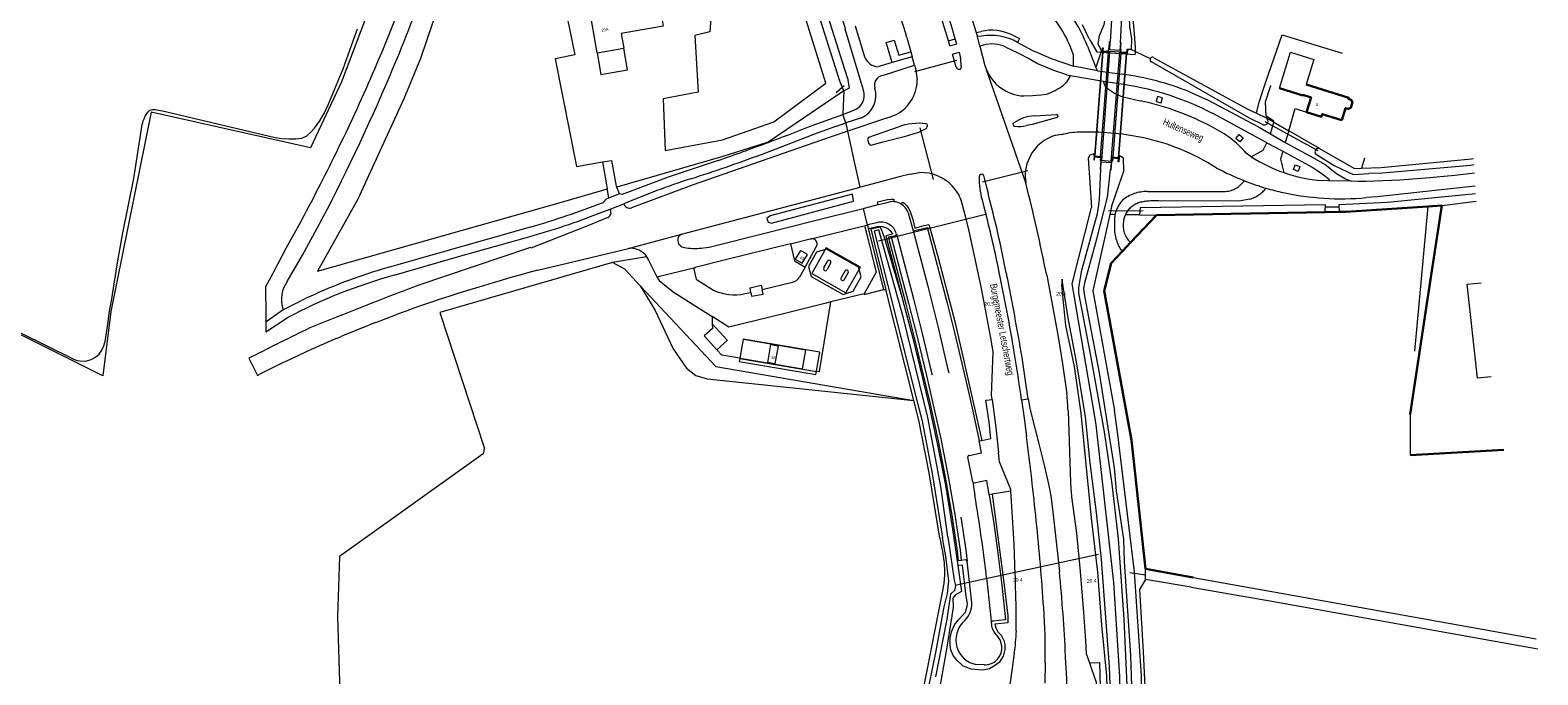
# Model space of a CAD drawing. Header units: metres. Extents: x 120324 to 133000, y 395500 to 402438.
# Tile 10 of 95: x 124566 to 125093, y 396106 to 396331. Entities that reach past the tile are written whole.
import ezdxf

# ---------------------------------------------------------------- set-up
doc = ezdxf.new("R2010")
doc.units = ezdxf.units.M
for name, pattern in [('DGN1', [76.057638, 0, -76.057638]), ('DGN2', [101.410184, 50.705092, -50.705092]), ('DGN3', [152.115276, 101.410184, -50.705092])]:
    doc.linetypes.add(name, pattern=pattern)
for name, color, linetype, lineweight, true_color in [('gg-afsc-draadraster', 7, 'DGN2', 0, 0x96ff00), ('gg-afsc-hekwerk', 7, 'Continuous', 30, 0x00d228), ('gg-knt-BGT kruinlijn', 7, 'Continuous', 0, 0x787878), ('gg-knt-bronhoudergrens', 7, 'DGN2', 0, 0xffaad2), ('gg-kntw-bovenkant insteek waterloop', 7, 'Continuous', 0, 0xa0a0ff), ('gg-kntw-waterlijn', 7, 'Continuous', 0, 0xaaebff), ('gg-kwrk-duiker nz buis', 7, 'DGN2', 0, 0x969696), ('gg-kwrk-duiker nz vlak', 7, 'DGN2', 0, 0x969696), ('gg-kwrk-uitstroombak niveau min 01', 7, 'Continuous', 0, 0x477c96), ('gt-grn-groengrens', 7, 'Continuous', 0, 0x96c800), ('gt-grn-weggrens', 7, 'Continuous', 0, 0x787878), ('gt-knt-lijn portaal', 7, 'Continuous', 13, 0x8dafbb), ('gx-grn-maaiveld', 7, 'Continuous', 0, 0xb88d57), ('kenmerkpunt-x pandkandidaat', 7, 'Continuous', 0, 0xb88d57)]:
    doc.layers.add(name, color=color, linetype=linetype, lineweight=lineweight, true_color=true_color)
for name, color, linetype, lineweight in [('gg-anno-huisnummerreeks BGT', 7, 'Continuous', 13), ('gg-anno-openbare ruimte label', 7, 'Continuous', 13), ('gg-bbg-gedigitaliseerde bebouwing', 1, 'Continuous', 0), ('gg-bbg-hoofdgebouw', 1, 'Continuous', 30), ('gg-bbg-luifel en loopbrug', 1, 'DGN2', 0), ('gg-knt-bovenkant onderkant talud', 7, 'Continuous', 0), ('gg-knt-onverhard', 7, 'DGN3', 0), ('gg-knt-verharding', 7, 'Continuous', 0), ('gg-knt-verharding nz', 7, 'DGN2', 0), ('gt-anno-nummer hm paal', 7, 'Continuous', 0), ('gt-grn-vlakafsluiter', 6, 'DGN1', 0)]:
    doc.layers.add(name, color=color, linetype=linetype, lineweight=lineweight)
doc.styles.add('StyleArial', font='arial.ttf')
doc.styles.add('Styledgn001', font='dgn001.shx')

msp = doc.modelspace()

# ---------------------------------------------------------------- linework, layer by layer
at = {"layer": 'gg-afsc-draadraster'}
for p, q in [((124933.73, 396333.11), (124936.04, 396328.51)), ((124936.04, 396328.51), (124936.19, 396328.22)), ((124936.19, 396328.22), (124936.58, 396327.54)), ((124940.34, 396323.48), (124952.28, 396322.65)), ((124952.35, 396323.31), (124952.37, 396323.7))]:
    msp.add_line(p, q, dxfattribs=at)
at = {"layer": 'gg-afsc-draadraster', "flags": 128}
for points in [[(124952.37, 396323.7), (124952.45, 396325.07), (124952.05, 396330.02), (124951.38, 396337.53), (124950.92, 396342.45)], [(124936.58, 396327.54), (124938.9, 396323.58), (124940.34, 396323.48)], [(124994.68, 396302.19), (124995.58, 396306.05), (124997.73, 396312.78), (125003.6, 396329.59), (125036.3, 396319.49), (125041.96, 396317.34), (125031.31, 396283.03)], [(124952.28, 396322.65), (124952.31, 396322.64), (124952.35, 396323.31)]]:
    msp.add_lwpolyline(points, dxfattribs=at)
at = {"layer": 'gg-afsc-hekwerk'}
for p, q in [((125018.51, 396267.66), (124959.74, 396266.65)), ((125023.5, 396267.74), (125018.51, 396267.66)), ((125059.35, 396270.03), (125054.36, 396237.31)), ((125059.35, 396270.03), (125054.41, 396269.7)), ((124959.74, 396266.65), (124950.68, 396257.08)), ((124950.68, 396257.08), (124947.81, 396254.05)), ((125048.24, 396197.18), (125054.36, 396237.31)), ((124955.84, 396143.15), (124972.56, 396140.16))]:
    msp.add_line(p, q, dxfattribs=at)
at = {"layer": 'gg-afsc-hekwerk', "flags": 128}
for points in [[(125054.41, 396269.7), (125025.77, 396267.78), (125023.5, 396267.74)], [(124955.84, 396143.15), (124951.04, 396188.12), (124941.47, 396240.23), (124943.88, 396249.89), (124947.81, 396254.05)], [(125080.95, 396184.71), (125048.34, 396182.87)]]:
    msp.add_lwpolyline(points, dxfattribs=at)
at = {"layer": 'gg-bbg-gedigitaliseerde bebouwing', "flags": 128}
for points in [[(125002.63, 396310.97), (125006.54, 396323.51), (125014.68, 396320.97), (125011.96, 396312.25)], [(125076.57, 396210.23), (125071.79, 396209.71), (125068.2, 396242.51), (125073.06, 396243.04)]]:
    msp.add_lwpolyline(points, dxfattribs=at)
at = {"layer": 'gg-bbg-hoofdgebouw', "flags": 128}
for points in [[(125002.63, 396310.97), (125010.79, 396308.43), (125010.87, 396308.66), (125013.72, 396307.73), (125012.12, 396302.55)], [(125024.44, 396299.76), (125025.73, 396303.96), (125026.68, 396303.67), (125027.56, 396304.13), (125028.14, 396306), (125027.69, 396306.9), (125026.72, 396307.2), (125026.85, 396307.61), (125011.96, 396312.25)], [(125012.12, 396302.55), (125017.29, 396300.95), (125017.61, 396301.91), (125024.44, 396299.76)]]:
    msp.add_lwpolyline(points, dxfattribs=at)
at = {"layer": 'gg-bbg-luifel en loopbrug', "flags": 128}
for points in [[(124851.3, 396239.57), (124856.35, 396248.51), (124844.35, 396255.21), (124839.34, 396246.25), (124851.3, 396239.57)], [(124814.41, 396216.7), (124836.16, 396213.03), (124837.26, 396219.54), (124815.51, 396223.21), (124814.41, 396216.7)], [(124826.53, 396214.76), (124824.07, 396215.17), (124825.13, 396221.46), (124827.6, 396221.05), (124826.53, 396214.76)]]:
    msp.add_lwpolyline(points, dxfattribs=at)
at = {"layer": 'gg-knt-BGT kruinlijn', "flags": 128}
msp.add_lwpolyline([(124926.76, 396244.25), (124926.6, 396242.09), (124928.01, 396228.07), (124930.99, 396213.77), (124933.32, 396197.54), (124935.03, 396179.71), (124936.92, 396160.83), (124939.07, 396142.08), (124940.53, 396123.57), (124942.28, 396105.92), (124942.79, 396089.36), (124942.21, 396073.66), (124941.89, 396056.31), (124941.16, 396038.97), (124939.82, 396019.7), (124937.98, 396002.03), (124936.84, 395998.82)], dxfattribs=at)
at = {"layer": 'gg-knt-bovenkant onderkant talud', "flags": 128}
for points in [[(124928.98, 396230.05), (124927.1, 396241.75), (124926.76, 396244.25)], [(124936.84, 395998.82), (124939.15, 396002.14), (124941.73, 396019.63), (124943.22, 396036.77), (124943.71, 396054.41), (124943.71, 396072.54), (124944.07, 396090.06), (124943.27, 396108.96), (124940.47, 396146.43), (124938.74, 396162.87), (124936.53, 396180.2), (124934.96, 396196.19), (124931.83, 396215.4), (124928.98, 396230.05)]]:
    msp.add_lwpolyline(points, dxfattribs=at)
at = {"layer": 'gg-knt-bronhoudergrens'}
msp.add_line((125048.24, 396197.18), (125048.34, 396182.87), dxfattribs=at)
at = {"layer": 'gg-knt-bronhoudergrens', "flags": 128}
msp.add_lwpolyline([(125054.41, 396269.7), (125048.21, 396200.99), (125048.24, 396197.18)], dxfattribs=at)
at = {"layer": 'gg-knt-onverhard'}
for p, q in [((124956.62, 396274.84), (124983.83, 396274.93)), ((124950.2, 396257.53), (124950.68, 396257.08)), ((124947.81, 396254.05), (124947.17, 396254.65))]:
    msp.add_line(p, q, dxfattribs=at)
at = {"layer": 'gg-knt-onverhard', "flags": 128}
msp.add_lwpolyline([(124992.36, 396272.23), (124988.47, 396271.55), (124960.4, 396271.58)], dxfattribs=at)
at = {"layer": 'gg-knt-onverhard'}
for centre, radius, start, end in [((124983.26, 396283.62), 8.71, 273.8025, 325.0646), ((124956.19, 396261.91), 12.94, 88.113, 130.048), ((124989.09, 396283.08), 11.34, 286.8023, 321.6089), ((124955.47, 396264.67), 10.44, 136.8033, 168.1584), ((124956.08, 396263.41), 7.96, 106.9438, 154.851), ((124958.89, 396249.6), 22.03, 86.0806, 103.4766), ((124960.47, 396262.53), 15.45, 175.1087, 210.6383), ((124955.47, 396264.67), 10.43, 168.1567, 184.5659), ((124956.29, 396263.07), 8.23, 168.0239, 222.3018), ((124956.08, 396263.41), 7.97, 154.8639, 170.0713)]:
    msp.add_arc(centre, radius, start, end, dxfattribs=at)
at = {"layer": 'gg-knt-verharding'}
for p, q in [((124858, 396321.38), (124854.59, 396332.61)), ((124896.74, 396330.33), (124898.49, 396330.75)), ((124896.74, 396330.33), (124897.18, 396328.92)), ((124872.59, 396328.59), (124873.96, 396323.66)), ((124887.07, 396327.46), (124889.43, 396328.21)), ((124887.6, 396325.7), (124887.07, 396327.46)), ((124898.65, 396329.07), (124897.18, 396328.92)), ((124899.31, 396325.99), (124897.99, 396325.61)), ((124935.6, 396325.56), (124938.59, 396318.11)), ((124867.49, 396319.86), (124862.38, 396318.35)), ((124874.45, 396321.92), (124867.49, 396319.86)), ((124873.96, 396323.66), (124874.45, 396321.92)), ((124930.77, 396318.65), (124930.74, 396322.54)), ((124864.01, 396315.37), (124875.29, 396318.92)), ((124938.59, 396318.11), (124939.18, 396317.02)), ((124939.18, 396317.02), (124947.8, 396315.84)), ((124948.96, 396312.14), (124941.27, 396313.3)), ((124948.07, 396307.87), (124953.97, 396306.53)), ((124850.18, 396301.8), (124854.06, 396303.23)), ((124856.69, 396300.56), (124851.3, 396298.84)), ((124865.47, 396300.5), (124851.95, 396295.88)), ((124865.47, 396300.5), (124867.66, 396301.26)), ((124917.14, 396301.31), (124924.83, 396301.76)), ((124998.27, 396291.87), (124979.27, 396302.16)), ((124999.47, 396294.99), (125000.64, 396299.08)), ((124869.56, 396297.32), (124859.21, 396293.68)), ((124879.7, 396297.51), (124879.76, 396297.95)), ((124995.35, 396297.39), (124999.47, 396294.99)), ((124999.47, 396294.99), (125004.69, 396292.03)), ((125005.87, 396296.09), (125004.69, 396292.03)), ((124858.85, 396293), (124859.35, 396291.46)), ((124992.8, 396287.02), (124991.01, 396288.22)), ((124998.27, 396291.87), (125003.86, 396288.97)), ((124915.59, 396287.16), (124915.34, 396286.68)), ((124869.93, 396279.98), (124856.85, 396276.55)), ((124873.72, 396280.96), (124869.93, 396279.98)), ((124873.72, 396280.96), (124876.97, 396281.46)), ((125019.83, 396278.6), (125017.46, 396278.7)), ((124856.85, 396276.55), (124856.23, 396276.39)), ((124857.82, 396269.12), (124862.59, 396270.29)), ((124862.1, 396263.99), (124858.79, 396263.2)), ((124867.13, 396259.09), (124868.55, 396259.47)), ((124907.28, 396246.52), (124907.41, 396245.96)), ((124912.63, 396202.2), (124914.96, 396202.52)), ((124928.83, 396198.38), (124929.71, 396173.39)), ((124897.81, 396187.82), (124898.77, 396188.01)), ((124895.57, 396173.52), (124893.87, 396182.23)), ((124902.34, 396169.22), (124901.36, 396169.05)), ((124908.86, 396170.35), (124902.34, 396169.22)), ((124909.13, 396166.84), (124908.86, 396170.35)), ((124910.02, 396150.97), (124909.98, 396151.85)), ((124891.58, 396146.12), (124890.65, 396146.01)), ((124893.02, 396146.29), (124891.58, 396146.12)), ((124895.3, 396131.31), (124893.61, 396145.92)), ((124903.63, 396120.27), (124904.47, 396119.4)), ((124910.79, 396121.53), (124910.79, 396121.93)), ((124899.55, 396109.73), (124896.65, 396109.87)), ((124920.81, 396110.54), (124920.7, 396103.34)), ((124927.98, 396112.26), (124927.96, 396112.78))]:
    msp.add_line(p, q, dxfattribs=at)
at = {"layer": 'gg-knt-verharding', "flags": 128}
for points in [[(124816.62, 396572.95), (124818.01, 396567.55), (124821.68, 396554.07), (124825.59, 396540.91), (124829.62, 396527.91), (124834.24, 396513.51), (124839.51, 396498.05), (124845.26, 396481.69), (124867.19, 396419.45), (124874.08, 396399.74), (124880.17, 396381.84), (124886.27, 396363.5), (124891.88, 396346.03), (124896.74, 396330.33)], [(124887.07, 396327.46), (124883.65, 396338.7), (124879.94, 396350.71), (124876.12, 396362.45), (124871.66, 396375.82), (124866.99, 396389.62), (124863.31, 396400.39), (124859.92, 396410.21)], [(124889.43, 396328.21), (124888.36, 396331.9), (124886.21, 396339.08), (124883.91, 396346.23)], [(124857.47, 396310.2), (124856.77, 396312.52), (124851.02, 396331.51), (124851.19, 396331.6), (124846.69, 396345.94)], [(124867.49, 396319.86), (124865.34, 396326.89), (124868.15, 396327.71), (124869.76, 396322.45), (124873.96, 396323.66)], [(124887.6, 396325.7), (124889.96, 396326.38), (124889.43, 396328.21)], [(124897.99, 396325.61), (124899.84, 396318.84), (124900.03, 396318.24), (124900.25, 396317.66)], [(124907.11, 396325.26), (124911.09, 396323.36), (124915.64, 396321.04), (124918.13, 396319.51)], [(124909.3, 396329.51), (124911.85, 396328.25), (124911.23, 396326.91)], [(124918.47, 396323.23), (124917, 396323.78), (124912.24, 396326.3), (124911.23, 396326.91)], [(124889.79, 396318.27), (124888.45, 396322.81), (124890.83, 396323.48), (124891.1, 396322.41), (124891.26, 396321.16), (124891.46, 396318.68), (124891.49, 396318.14)], [(124918.47, 396323.23), (124922.95, 396321.29), (124930.77, 396318.65)], [(124875.29, 396318.92), (124875.62, 396317.75), (124876.13, 396313.92)], [(124929.54, 396315.3), (124928.34, 396313.04), (124927.76, 396312.4)], [(124971.23, 396309.68), (124977.76, 396306.78), (124995.35, 396297.39)], [(125000.64, 396299.08), (125000.72, 396299.37), (124998.04, 396301.11), (124997.73, 396306.13), (124999.62, 396311.91)], [(124913.35, 396308.22), (124916.38, 396308.35), (124919.36, 396308.62), (124921.36, 396308.87), (124922.07, 396309.12)], [(124960.13, 396308.05), (124959.59, 396306.33), (124961.31, 396305.77), (124961.85, 396307.51), (124960.13, 396308.05)], [(124924.99, 396300.71), (124916.32, 396298.3), (124914.34, 396297.87)], [(125005.87, 396296.09), (125008.1, 396303.79), (125012.12, 396302.55)], [(124860.01, 396291.07), (124864.35, 396292.18), (124872.58, 396294.36), (124875.51, 396295.2)], [(124924.55, 396294.54), (124926.44, 396294.94), (124926.52, 396294.67)], [(124988.79, 396292.21), (124987.41, 396293.38), (124988.57, 396294.75), (124989.93, 396293.61), (124988.79, 396292.21)], [(124992.8, 396287.02), (124996.93, 396289.36), (124998.27, 396291.87)], [(125003.86, 396288.97), (125003.06, 396286.13), (125004.2, 396281.48)], [(125003.86, 396288.97), (125014.05, 396283.39), (125017.41, 396281.13), (125020.07, 396279.03), (125019.83, 396278.6)], [(125004.69, 396292.03), (125013.21, 396287.37), (125018.59, 396284.25), (125022.51, 396281.17), (125025.76, 396279.26), (125027.64, 396278.48)], [(125008.14, 396284.2), (125009.82, 396283.57), (125009.21, 396281.89), (125007.51, 396282.5), (125008.14, 396284.2)], [(124899.36, 396280.46), (124899.8, 396278.57), (124900.91, 396274.24)], [(125070.7, 396281.29), (125063.91, 396280.52), (125053.77, 396279.53), (125044.71, 396278.88), (125032.89, 396278.34), (125030.16, 396278.35), (125027.64, 396278.48)], [(125070.98, 396276.72), (125057, 396275.2), (125036.75, 396273.05), (125033.1, 396272.75)], [(124862.59, 396270.29), (124863.69, 396270.56), (124866.15, 396271.17)], [(124872.96, 396267.69), (124873.08, 396267.46), (124874.8, 396261.1)], [(124893.26, 396265.3), (124892.48, 396268.39), (124891.57, 396271.8)], [(124898.81, 396272.01), (124899.49, 396269.51), (124900.15, 396267.01)], [(124874.8, 396261.1), (124879.73, 396262.34), (124879.82, 396261.97)], [(124879.82, 396261.97), (124886.62, 396235.97), (124889.16, 396225.7), (124893.73, 396206.5), (124895.65, 396198.2), (124897.81, 396187.82)], [(124902.3, 396202.33), (124902.11, 396203.84), (124902.72, 396218.83), (124902.02, 396223.07), (124900.4, 396231.81), (124898.59, 396241.02), (124897.08, 396248.13), (124895.25, 396256.68), (124894.29, 396261), (124893.26, 396265.3)], [(124890.65, 396146.01), (124890.22, 396149.54), (124888.38, 396161.9), (124886.1, 396175.2), (124883.47, 396188.43), (124880.56, 396201.68), (124878.52, 396210.35), (124875.22, 396223.96), (124872.29, 396235.59), (124866.18, 396259.08), (124867.05, 396259.32), (124867.13, 396259.09)], [(124867.13, 396259.09), (124873.2, 396235.95), (124876.16, 396224.14), (124879.41, 396210.66), (124881.45, 396201.92), (124884.43, 396188.54), (124887.01, 396175.44), (124889.3, 396162.11), (124891.14, 396149.67), (124891.58, 396146.12)], [(124921.4, 396245.67), (124925.43, 396224.13), (124926.9, 396214.72), (124928.41, 396204.25)], [(124914.96, 396202.52), (124914.34, 396206.34), (124912.8, 396216.99)], [(124898.77, 396188.01), (124901.92, 396188.64), (124901.26, 396194.38), (124900.19, 396202.06), (124902.3, 396202.33)], [(124902.3, 396202.33), (124903.63, 396192.56), (124904.58, 396183.83)], [(124912.63, 396202.2), (124913.52, 396195.77), (124914.35, 396189.33)], [(124914.96, 396202.52), (124915.51, 396199.29), (124915.97, 396197.33), (124918.51, 396187.33), (124920.6, 396178.94), (124922.04, 396172.73), (124922.27, 396171.67), (124922.81, 396168.67), (124923.42, 396164.2), (124924.15, 396157.84), (124925.82, 396142.22)], [(124894.28, 396182.8), (124898.66, 396183.69), (124897.81, 396187.82)], [(124908.86, 396170.35), (124908.82, 396170.86), (124904.89, 396180.56), (124904.58, 396183.83)], [(124901.36, 396169.05), (124900.54, 396174.02), (124896.04, 396173.13)], [(124901.36, 396169.05), (124902.92, 396159.01), (124904.27, 396149.57), (124905.77, 396137.51), (124907.01, 396125.45), (124902.54, 396124.97)], [(124930.08, 396168.3), (124931.78, 396155.62), (124933.13, 396142.31), (124934.28, 396127.98), (124934.94, 396118.23), (124935.17, 396113.67), (124936.3, 396110.4)], [(124910.06, 396113.83), (124909.36, 396108.57), (124907.43, 396095.53), (124906.98, 396091.99), (124906.46, 396085.77), (124905.57, 396070.47), (124905, 396062.14), (124904.61, 396057.19)], [(124936.3, 396110.4), (124939.77, 396110.49), (124940.29, 396093.62), (124940.48, 396084.33), (124939.14, 396084.27)], [(124936.3, 396110.4), (124937.01, 396108.32), (124938.68, 396103.66), (124938.92, 396095.8), (124939.09, 396089.27), (124939.14, 396084.27)]]:
    msp.add_lwpolyline(points, dxfattribs=at)
at = {"layer": 'gg-knt-verharding'}
for centre, radius, start, end in [((123546.33, 395924.16), 1386.56, 16.95843, 18.1969), ((124892.59, 396309.48), 45.92, 20.5069, 45.9525), ((124890.56, 396309.3), 42.3, 18.2366, 46.2365), ((124902.08, 396314.44), 16.71, 64.4108, 102.3991), ((124901.89, 396310.27), 19.08, 60.7185, 99.796), ((124902.24, 396315.26), 11.12, 64.0535, 105.2768), ((124863.08, 396324.05), 5.74, 207.7296, 262.9319), ((124864.72, 396311.97), 3.48, 101.7656, 196.4338), ((124890.82, 396318.59), 1.08, 197.3773, 281.7916), ((124890.97, 396318.06), 0.53, 277.8754, 9.3815), ((124914.16, 396323.15), 14.95, 201.5665, 266.9059), ((124962.47, 396422.02), 111.69, 246.6078, 252.8523), ((124933.28, 396213.01), 103.85, 68.5653, 81.9628), ((124852.06, 396308.53), 5.66, 290.6575, 17.2028), ((124853.22, 396308.39), 8.56, 293.8919, 17.6375), ((124862.76, 396313.7), 13.38, 291.4864, 0.9437), ((124913.77, 396330.08), 22.54, 291.6041, 308.3679), ((124944.22, 396313.35), 2.95, 180.9447, 230.8068), ((124953.93, 396325.11), 18.2, 230.5123, 251.2374), ((124932.36, 396210.77), 102.72, 62.8309, 80.7001), ((124935.52, 396216.54), 91.86, 61.541, 78.4147), ((124910.24, 396298.28), 0.64, 126.6594, 276.1157), ((124918.11, 396286.73), 14.62, 93.8088, 124.3506), ((124924.88, 396301.23), 0.533, 282.5593, 95.3916), ((124859.39, 396293.15), 0.561, 109.2924, 195.5732), ((124876.83, 396278.73), 19.97, 82.9214, 111.3576), ((124870.8, 396310.81), 16.31, 286.7833, 301.255), ((124878.68, 396297.75), 1.05, 303.5011, 346.4418), ((124879.22, 396298), 0.547, 354.6553, 82.381), ((124911.58, 396311.25), 13.66, 264.6509, 281.6506), ((124928.7, 396280.36), 14.77, 106.3314, 152.6113), ((124933.75, 396268.01), 27.62, 91.9674, 105.1682), ((124935.21, 396196.16), 99.48, 78.7723, 91.3833), ((124939.05, 396218.44), 76.88, 57.3237, 78.3499), ((124963.33, 396264.58), 36.41, 40.5004, 63.9843), ((124859.89, 396291.62), 0.557, 196.7139, 282.4469), ((124928.55, 396280.3), 14.67, 154.2559, 189.5258), ((125024.08, 396364.78), 92.49, 241.9333, 248.6436), ((125021.79, 396332.22), 53.7, 237.3206, 250.8791), ((124877.65, 396266.7), 14.78, 42.6942, 92.6509), ((124928.94, 396279.93), 31.16, 179.9555, 194.7378), ((124898.84, 396279.88), 1.06, 92.2002, 175.9045), ((124898.84, 396280.42), 0.523, 5.2055, 94.1012), ((124192.54, 396097.03), 743.86, 11.52666, 14.07034), ((125024.08, 396364.82), 92.54, 248.6507, 253.6107), ((125021.79, 396332.21), 53.68, 250.8782, 265.372), ((124878.15, 396266.88), 14.29, 20.1278, 43.5415), ((124508.87, 396169.46), 405.8, 10.9469, 14.9644), ((125024.06, 396364.69), 92.41, 253.6027, 257.4399), ((125025.17, 396376.1), 103.79, 258.2087, 266.0932), ((125024.38, 396361.61), 89.28, 265.9645, 275.6017), ((124867.54, 396265.46), 5.88, 85.5001, 103.6944), ((124867.54, 396265.49), 5.85, 58.2065, 85.4758), ((124867.54, 396265.49), 5.85, 22.1047, 58.242), ((124863.62, 396258.76), 5.45, 14.0839, 106.2091), ((124570.24, 396180.91), 340.97, 11.1329, 14.6261), ((124868.41, 396259.96), 0.511, 286.0141, 13.9149), ((124311.84, 396120.9), 606.16, 9.28866, 11.98276), ((123967.74, 396056.28), 958.62, 9.65138, 11.41232), ((124269.31, 396110.01), 649.9, 8.15493, 9.6309), ((124874.4, 396197.48), 54.44, 0.9468, 7.1426), ((123930.94, 396059.84), 991.89, 5.79289, 7.50114), ((124894.36, 396182.31), 0.5, 98.9171, 189.3131), ((124896.05, 396173.62), 0.496, 191.8228, 269.1819), ((124987.4, 396174.98), 57.71, 181.5853, 186.6483), ((124451.93, 396133.42), 458.42, 2.3047, 4.1807), ((123988.42, 396065.76), 934.11, 3.91715, 5.78798), ((124893.13, 396145.81), 0.494, 13.3972, 103.0971), ((124204.81, 396117.72), 705.99, 0.34147, 2.69965), ((124418.12, 396090.56), 510.32, 2.495, 5.8103), ((124886.24, 396131.44), 9.07, 316.2974, 359.1981), ((124898.71, 396118.39), 9.01, 131.1174, 164.9646), ((124717.81, 396115.13), 203.06, 358.7052, 4.077), ((124898.09, 396118.37), 8.41, 163.7581, 201.7463), ((124902.54, 396124.48), 0.484, 90.2541, 182.6478), ((124908.09, 396124.34), 6.04, 178.8382, 222.3996), ((124850.58, 396123.34), 60.24, 350.9106, 358.2727), ((124898.09, 396118.04), 8.29, 199.6025, 260.0321), ((124899.78, 396115.68), 5.98, 308.5225, 38.3959), ((124899.83, 396115.66), 5.93, 267.2671, 308.2601), ((124495.52, 396084.62), 433.34, 359.803, 3.6574)]:
    msp.add_arc(centre, radius, start, end, dxfattribs=at)
at = {"layer": 'gg-knt-verharding nz'}
for p, q in [((124897.99, 396325.61), (124897.18, 396328.92)), ((124875.29, 396318.92), (124874.45, 396321.92)), ((124941.27, 396313.3), (124929.54, 396315.3)), ((125027.64, 396278.48), (125019.83, 396278.6)), ((124874.8, 396261.1), (124874.9, 396260.75)), ((124895.57, 396173.52), (124896.34, 396168.77))]:
    msp.add_line(p, q, dxfattribs=at)
at = {"layer": 'gg-knt-verharding nz', "flags": 128}
for points in [[(124868.9, 396260.08), (124874.85, 396237.39), (124877.92, 396225.38), (124881.23, 396211.59), (124883.48, 396201.98), (124885.66, 396192.24), (124888.56, 396177.99), (124891.04, 396163.88), (124893.12, 396149.83), (124893.61, 396145.92)], [(124874.9, 396260.75), (124879.85, 396241.86), (124883.51, 396227.44), (124886.93, 396212.81), (124888.94, 396205.3), (124890.51, 396198.32), (124891.92, 396191.76), (124893.62, 396183.57), (124893.87, 396182.23)], [(124900.43, 396139.86), (124900.54, 396139.11), (124901.89, 396126.14), (124902.05, 396124.46)]]:
    msp.add_lwpolyline(points, dxfattribs=at)
at = {"layer": 'gg-knt-verharding nz'}
msp.add_arc((124262.09, 396064.21), 642.81, 6.75844, 9.36077, dxfattribs=at)
at = {"layer": 'gg-kntw-bovenkant insteek waterloop'}
for p, q in [((124940.76, 396323.63), (124940.53, 396324.06)), ((124940.96, 396323.62), (124940.76, 396323.63)), ((124950.9, 396324.38), (124949.56, 396324.38)), ((124850.55, 396310.04), (124849.13, 396313.33)), ((124994.68, 396302.19), (124997.99, 396300.6)), ((124937.96, 396287.3), (124938.16, 396287.28)), ((124940.27, 396285.66), (124940.25, 396285.72)), ((124944.13, 396285.39), (124940.27, 396285.66)), ((124944.13, 396285.39), (124944.19, 396285.43)), ((124946.69, 396286.67), (124946.49, 396286.68)), ((125028.82, 396282.96), (125031.31, 396283.03)), ((124944.06, 396269.54), (124943.45, 396266.83)), ((124954, 396269.31), (124953.76, 396266.76)), ((125059.35, 396270.03), (125071.31, 396271.48)), ((124859.99, 396261.87), (124861.72, 396254.54)), ((124953.76, 396266.76), (124959.74, 396266.65)), ((124861.72, 396254.54), (124865.22, 396240.73)), ((124955.86, 396139.53), (124955.84, 396143.15)), ((124971.79, 396136.79), (124955.86, 396139.53)), ((124971.79, 396136.79), (125000, 396131.93)), ((124972.56, 396140.16), (125000, 396135.25)), ((125000, 396135.25), (125092.27, 396118.76))]:
    msp.add_line(p, q, dxfattribs=at)
at = {"layer": 'gg-kntw-bovenkant insteek waterloop', "flags": 128}
for points in [[(124849.13, 396313.33), (124828.1, 396379.9), (124826.5, 396383.34), (124812.55, 396425.32), (124810.71, 396432.84), (124794.09, 396481.68), (124788.63, 396500)], [(124851.89, 396314.49), (124813.96, 396434.18), (124797.19, 396483), (124792.26, 396500)], [(124940.53, 396324.06), (124939.32, 396326.32), (124939.85, 396329.3), (124941.49, 396333.18), (124942.26, 396337.55), (124942.41, 396342.08), (124941.93, 396347.93), (124939.32, 396361.82), (124938.85, 396366.46)], [(124947.51, 396357.32), (124949.85, 396344.54), (124950.34, 396332.42), (124951.05, 396328.16), (124950.9, 396324.38)], [(124949.25, 396323.01), (124947.04, 396323.18), (124947.06, 396323.48), (124943.15, 396323.76), (124943.14, 396323.49), (124940.96, 396323.62)], [(124949.56, 396324.38), (124949.45, 396322.99), (124949.25, 396323.01)], [(124997.01, 396298.1), (124992.21, 396300.49), (124957.96, 396320.08)], [(124958.82, 396321.58), (124991.36, 396303.78), (124994.68, 396302.19)], [(124851.89, 396314.49), (124852.47, 396310.89), (124850.55, 396310.04)], [(125016.64, 396289.85), (125022.93, 396286.26), (125028.82, 396282.96)], [(124937.96, 396287.3), (124937.85, 396288.08), (124936.46, 396287.56), (124935.83, 396286.48), (124937.05, 396269.31)], [(124938.16, 396287.28), (124940.35, 396287.11), (124940.25, 396285.72)], [(124944.06, 396269.54), (124946.68, 396277.36), (124948.32, 396281.97), (124948.19, 396286.51), (124946.85, 396287.34), (124946.69, 396286.67)], [(124946.49, 396286.68), (124944.29, 396286.83), (124944.19, 396285.43)], [(125015.2, 396288.05), (125021.73, 396283.97), (125028.38, 396280.81), (125033.84, 396281.14)], [(125031.31, 396283.03), (125038.21, 396283.22), (125069.74, 396286.33), (125070.39, 396286.41)], [(125070.53, 396284.13), (125069.43, 396283.98), (125038.57, 396281.24), (125033.84, 396281.14)], [(125071.15, 396274.11), (125040.39, 396271.06), (125023.35, 396270.19), (125023.5, 396267.74)], [(124938.14, 396196.33), (124930.3, 396242.71), (124937.05, 396269.31)], [(124954, 396269.31), (125018.56, 396270.32), (125018.51, 396267.66)], [(124859.99, 396261.87), (124863.25, 396262.52), (124864.5, 396259.24), (124870.77, 396238.1)], [(124943.45, 396266.83), (124937.49, 396240.21), (124945.01, 396198.47)], [(124870.77, 396238.1), (124871.55, 396235.48), (124874.62, 396223.73), (124877.94, 396210.17), (124880.4, 396199.97), (124883.3, 396186.4), (124886.08, 396172.43), (124888.33, 396158.61), (124888.88, 396154.72)], [(124939.61, 396000), (124942.14, 396004.53), (124943.07, 396007.69), (124946.39, 396037.82), (124947.45, 396065.8), (124946.88, 396105.63), (124944.88, 396138.45), (124938.69, 396193.51), (124938.14, 396196.33)], [(124949.95, 396004.17), (124953.8, 396035.8), (124955.26, 396066.37), (124954.49, 396105.9), (124952.02, 396142.21), (124946.12, 396190.97), (124945.01, 396198.47)], [(125000, 396131.93), (125092.86, 396115.34)]]:
    msp.add_lwpolyline(points, dxfattribs=at)
at = {"layer": 'gg-kntw-bovenkant insteek waterloop'}
for centre, radius, start, end in [((124958.32, 396320.87), 0.868, 150.0989, 245.1005), ((124958.32, 396320.87), 0.868, 55.0867, 150.0098), ((124997.31, 396299.43), 1.35, 257.1133, 59.8561), ((125016.3, 396288.64), 1.25, 74.1598, 208.435)]:
    msp.add_arc(centre, radius, start, end, dxfattribs=at)
at = {"layer": 'gg-kntw-waterlijn', "flags": 128}
for points in [[(125012.7, 396709.51), (125011.94, 396704.98), (124994.16, 396623.31), (124976.92, 396546.15), (124960.56, 396471.77), (124941.97, 396387.91), (124940.64, 396380.24), (124940.27, 396373.5), (124940.93, 396363.74), (124944.16, 396346.92), (124944.53, 396342.68), (124943.57, 396327.07)], [(124947.15, 396326.79), (124947.96, 396342.71), (124947.49, 396347.42), (124945.12, 396359.85), (124944.55, 396363.81), (124944.03, 396369.82), (124944.27, 396379.64), (124945.57, 396388.81), (124952.18, 396420.4), (124982.4, 396554.77), (124993.39, 396605.01), (125003.99, 396650.14), (125011.85, 396685.12), (125014.7, 396696.91), (125016.42, 396704.94), (125016.76, 396710.45)], [(124940.11, 395989.22), (124940.39, 395991.08), (124944.59, 396003.4), (124945.7, 396008.51), (124947.4, 396018.3), (124949, 396032.32), (124949.99, 396048.71), (124950.53, 396069.42), (124949.73, 396097.43), (124948.45, 396125.59), (124946.46, 396153.66), (124944.26, 396172.8), (124941.55, 396191.03), (124936.67, 396218.21), (124932.64, 396239.42), (124932.65, 396241.34), (124933.63, 396247.45), (124939.18, 396267.23), (124939.87, 396271.93), (124940.26, 396282.65)], [(124942.32, 395990.04), (124945.93, 396002.55), (124948.88, 396017.55), (124950.02, 396028.07), (124951.19, 396044.17), (124951.79, 396067.13), (124951.64, 396084.62), (124950.74, 396112.93), (124948.55, 396145.72), (124948.29, 396153.51), (124945.8, 396170.41), (124945.11, 396178.43), (124942.15, 396196.82), (124939.77, 396211.62), (124935.99, 396231.6), (124934.57, 396239.1), (124934.41, 396241.05), (124934.87, 396243.42), (124938.94, 396258.36), (124942.57, 396272.96), (124943.72, 396282.41)]]:
    msp.add_lwpolyline(points, dxfattribs=at)
at = {"layer": 'gg-kwrk-duiker nz buis'}
for p, q in [((124940.96, 396323.62), (124938.16, 396287.28)), ((124940.15, 396287.13), (124942.95, 396323.5)), ((124943.36, 396323.74), (124940.47, 396285.64)), ((124943.93, 396285.4), (124946.88, 396323.49)), ((124947.25, 396323.17), (124944.49, 396286.81)), ((124946.49, 396286.68), (124949.25, 396323.01)), ((124850.66, 396311.8), (124847.86, 396309.36)), ((125016.16, 396289.03), (124997.62, 396299.22)), ((124955.06, 396268.18), (124942.98, 396268.07)), ((125023.51, 396269.44), (125018.47, 396269.4)), ((124862.64, 396257.72), (124900.54, 396267.1)), ((124889.95, 396137.64), (124945.86, 396149.67)), ((124956.03, 396141.02), (124950.37, 396141.78))]:
    msp.add_line(p, q, dxfattribs=at)
at = {"layer": 'gg-kwrk-duiker nz vlak'}
for p, q in [((124938.16, 396287.28), (124940.96, 396323.62)), ((124949.25, 396323.01), (124946.49, 396286.68)), ((124940.27, 396285.66), (124940.25, 396285.72)), ((124944.19, 396285.43), (124944.13, 396285.39))]:
    msp.add_line(p, q, dxfattribs=at)
at = {"layer": 'gg-kwrk-uitstroombak niveau min 01', "flags": 128}
for points in [[(124940.76, 396323.63), (124940.85, 396325.03), (124941.05, 396325.01), (124940.98, 396323.97), (124942.98, 396323.85), (124943.04, 396324.89), (124943.24, 396324.88), (124943.37, 396327.08), (124943.57, 396327.07)], [(124947.15, 396326.79), (124946.93, 396324.1), (124943.41, 396324.37), (124943.57, 396327.07)], [(124949.56, 396324.38), (124949.36, 396324.4), (124949.27, 396323.35), (124947.28, 396323.52), (124947.37, 396324.56), (124947.17, 396324.58), (124947.35, 396326.77), (124947.15, 396326.79)], [(124937.96, 396287.3), (124937.85, 396285.9), (124938.05, 396285.89), (124938.13, 396286.93), (124940.13, 396286.78), (124940.05, 396285.73), (124940.25, 396285.72)], [(124940.27, 396285.66), (124940.06, 396282.66), (124940.26, 396282.65)], [(124940.26, 396282.65), (124940.44, 396285.29), (124943.91, 396285.05), (124943.72, 396282.41)], [(124943.72, 396282.41), (124943.92, 396282.4), (124944.13, 396285.39)], [(124946.69, 396286.67), (124946.59, 396285.27), (124946.4, 396285.28), (124946.46, 396286.33), (124944.46, 396286.46), (124944.39, 396285.42), (124944.19, 396285.43)]]:
    msp.add_lwpolyline(points, dxfattribs=at)
at = {"layer": 'gt-grn-groengrens'}
for p, q in [((124940.32, 396323.41), (124938.59, 396318.11)), ((124940.34, 396323.48), (124940.32, 396323.41)), ((124940.53, 396324.06), (124940.34, 396323.48)), ((124950.9, 396324.38), (124952.37, 396323.7)), ((124952.37, 396323.7), (124952.39, 396323.69)), ((124952.39, 396323.69), (124957.57, 396321.3)), ((125000.64, 396299.08), (124997.99, 396300.6)), ((125016.64, 396289.85), (125005.87, 396296.09)), ((124945.26, 396266.82), (124943.45, 396266.83)), ((124953.76, 396266.76), (124948.87, 396266.79))]:
    msp.add_line(p, q, dxfattribs=at)
at = {"layer": 'gt-grn-groengrens', "flags": 128}
for points in [[(124862.59, 396270.29), (124862.36, 396271.24), (124865.78, 396272.09), (124867.09, 396272.22), (124868.06, 396272.15), (124868, 396271.32)], [(124870.62, 396270.46), (124871.11, 396271.17), (124871.5, 396270.92), (124872.55, 396269.91), (124873.26, 396268.87), (124873.88, 396267.55), (124874.64, 396265.13), (124875.41, 396262.09), (124878.57, 396262.99), (124880.23, 396263.32), (124880.56, 396262.16)], [(124859.12, 396261.91), (124862.8, 396262.77), (124863.93, 396262.66), (124865.1, 396262.28), (124865.95, 396261.91), (124866.72, 396261.31), (124867.24, 396260.6), (124867.51, 396259.97), (124865.23, 396259.37), (124869.18, 396244.46), (124870.77, 396238.1)], [(124880.56, 396262.16), (124883.34, 396252.17), (124889.42, 396229.02), (124893.2, 396212.66), (124896.38, 396198.21), (124898.77, 396188.01)], [(124902.34, 396169.22), (124906.48, 396138.4), (124907.87, 396126.8), (124907.81, 396124.39), (124903.31, 396123.9), (124903.6, 396122.61), (124904.39, 396121.22), (124905.45, 396120.01), (124906.44, 396118.15), (124906.78, 396116.84), (124906.78, 396115.05), (124906.2, 396112.74), (124904.79, 396110.55), (124903.21, 396109.32), (124901.37, 396108.33), (124899.04, 396107.8), (124895.07, 396108.22), (124892.13, 396109.36), (124890.06, 396111.29), (124888.75, 396113.02), (124887.96, 396114.99), (124887.67, 396116.66), (124887.68, 396119.04), (124888.16, 396121.26), (124889.19, 396123.67), (124890.57, 396125.44), (124893.02, 396128.07), (124893.64, 396130.17), (124893.69, 396131.1), (124893.33, 396133.6), (124892.01, 396144.51), (124890.37, 396144.32)], [(124955.86, 396139.53), (124953.83, 396136.02), (124955.02, 396114.29), (124955.83, 396097.16), (124955.98, 396075.26), (124956.08, 396061.51), (124955.56, 396046.62), (124954.42, 396027.5), (124952.56, 396011.65), (124951.68, 396003.8)]]:
    msp.add_lwpolyline(points, dxfattribs=at)
at = {"layer": 'gt-grn-vlakafsluiter'}
for p, q in [((124999.62, 396311.91), (125002.63, 396310.97)), ((124857.82, 396269.12), (124856.23, 396276.39)), ((124884.14, 396153.93), (124885.07, 396154.08)), ((124885.07, 396154.08), (124886.93, 396154.39)), ((124886.93, 396154.39), (124888.88, 396154.72))]:
    msp.add_line(p, q, dxfattribs=at)
at = {"layer": 'gt-grn-weggrens'}
for p, q in [((124914.08, 396277.88), (124900.25, 396317.66)), ((124939.18, 396317.02), (124930.77, 396318.65)), ((125000.64, 396299.08), (125005.87, 396296.09))]:
    msp.add_line(p, q, dxfattribs=at)
at = {"layer": 'gt-knt-lijn portaal'}
for p, q in [((124889.95, 396320.64), (124875.21, 396316.58)), ((124877.09, 396297.11), (124881.74, 396279.12)), ((124898.97, 396278.23), (124914.84, 396282.17))]:
    msp.add_line(p, q, dxfattribs=at)
at = {"layer": 'gx-grn-maaiveld'}
for p, q in [((124764.45, 396323.28), (124773.74, 396324.89)), ((124850.55, 396310.04), (124824.19, 396292.04)), ((124850.55, 396310.04), (124850.17, 396301.82)), ((124838.23, 396297.45), (124850.18, 396301.8)), ((124850.17, 396301.82), (124850.18, 396301.8)), ((124772.25, 396274.03), (124768.43, 396272.54)), ((124772.25, 396274.03), (124771.28, 396276.37)), ((124793.94, 396260), (124856.23, 396276.39)), ((124763.69, 396266.69), (124769.01, 396268.76)), ((124769.01, 396268.76), (124773.71, 396270.59)), ((124769.01, 396268.76), (124769.24, 396267.08)), ((124857.26, 396268.99), (124857.82, 396269.12)), ((124857.26, 396268.99), (124858.66, 396263.17)), ((124741.01, 396262.43), (124694.45, 396249.15)), ((124839.18, 396258.37), (124858.16, 396263.06)), ((124858.66, 396263.17), (124858.79, 396263.2)), ((124858.79, 396263.2), (124859.12, 396261.91)), ((124859.12, 396261.91), (124864.46, 396240.7)), ((124775.36, 396255.01), (124793.94, 396260)), ((124743.71, 396247.4), (124775.36, 396255.01)), ((124781.64, 396252.06), (124769.82, 396250.1)), ((124781.06, 396252.96), (124781.64, 396252.06)), ((124837.02, 396248.51), (124840.96, 396255.56)), ((124785.29, 396245.09), (124798.62, 396248.37)), ((124798.24, 396247.74), (124798.88, 396244.71)), ((124837.02, 396248.51), (124835.08, 396245.03)), ((124843.54, 396248.19), (124844.83, 396250.46)), ((124845.93, 396249.86), (124844.69, 396247.65)), ((124850.92, 396247.04), (124849.65, 396244.78)), ((124850.71, 396244.09), (124852.07, 396246.5)), ((124799.33, 396244.1), (124805.05, 396240.46)), ((124822.05, 396240.67), (124832.63, 396243.2)), ((124816.01, 396239.24), (124818.12, 396239.64)), ((124857.62, 396239.15), (124846.08, 396236.33)), ((124875.04, 396201.96), (124865.22, 396240.73)), ((124654.81, 396233.68), (124654.67, 396234.12)), ((124687.14, 396229.13), (124694.38, 396231.97)), ((124804.58, 396231.25), (124804.64, 396228.7)), ((124814.28, 396216.68), (124814.26, 396216.56)), ((124814.26, 396216.56), (124840.99, 396212.05)), ((124840.99, 396212.05), (124841.02, 396212.28)), ((124888.88, 396154.72), (124890.37, 396144.32))]:
    msp.add_line(p, q, dxfattribs=at)
at = {"layer": 'gx-grn-maaiveld', "flags": 128}
for points in [[(124803.83, 396330.59), (124798.55, 396329.28), (124799.66, 396309.5), (124787.44, 396307.23), (124788.19, 396289.14), (124808.2, 396292.96), (124826.16, 396299.16), (124844.34, 396312.7), (124826.44, 396369.79), (124824.54, 396374.34), (124806.65, 396371.9), (124806.38, 396366.3), (124803.83, 396330.59)], [(124719.46, 396370.32), (124702.77, 396321.28), (124696.9, 396307.16), (124680.74, 396271.99), (124666.87, 396247.07), (124752.02, 396271.18), (124766.38, 396275.33), (124767.93, 396275.77)], [(124719.46, 396370.32), (124750.47, 396352.66), (124756.66, 396322.55), (124749.81, 396321.14), (124757.29, 396283.59), (124766.33, 396285.18)], [(124756.5, 396363.01), (124761.43, 396363.87), (124782.21, 396367.58), (124783.22, 396361.89), (124771.02, 396359.71), (124772.33, 396352.39), (124770.88, 396352.13), (124771.58, 396348.25), (124772.76, 396348.46), (124774.14, 396340.76), (124785.74, 396342.83), (124786.7, 396337.47), (124787.55, 396332.54), (124772.86, 396330.01), (124773.74, 396324.89)], [(124695.44, 396366.6), (124678.12, 396320.79), (124675.24, 396313.2), (124664.38, 396290.06), (124608.72, 396302.52), (124594.65, 396233.04), (124591.83, 396210.59), (124564.65, 396224.11), (124534.39, 396239.16)], [(124764.45, 396323.28), (124761.79, 396338.61), (124759.79, 396350.12), (124758.79, 396349.94), (124756.5, 396363.01)], [(124563.31, 396225.4), (124581.3, 396216.58), (124581.39, 396216.54), (124582.94, 396215.96), (124584.58, 396215.72), (124586.23, 396215.84), (124587.83, 396216.3), (124589.29, 396217.08), (124590.55, 396218.16), (124591.55, 396219.47), (124592.26, 396220.97), (124592.63, 396222.59), (124593.58, 396228.53), (124594.16, 396233.12), (124594.9, 396236.77), (124597.01, 396250), (124598.83, 396260.46), (124602.74, 396279.42), (124605.65, 396298.25), (124605.79, 396298.92), (124605.99, 396299.56), (124606.24, 396300.19), (124606.56, 396300.78), (124606.75, 396301.35), (124607.54, 396302.54), (124608.22, 396303.31), (124609.15, 396303.54), (124610.19, 396303.48), (124612.01, 396303.17), (124612.66, 396303.02), (124614.26, 396302.7), (124652.03, 396293.78), (124654.41, 396293.4), (124656.83, 396293.2), (124659.26, 396293.2), (124661.36, 396293.47), (124663.09, 396294.32), (124664.62, 396295.68), (124665.78, 396297.01), (124667.68, 396299.55), (124669.24, 396302.36), (124670.57, 396305.18), (124675.74, 396317.72), (124678.72, 396325.85), (124680.77, 396331.64)], [(124764.45, 396323.28), (124765.77, 396315.69), (124775.04, 396317.31), (124773.74, 396324.89)], [(124821.78, 396287.83), (124841.32, 396295.32), (124844.63, 396296.53), (124847.81, 396297.65), (124847.96, 396297.7), (124851.3, 396298.84)], [(124851.3, 396298.84), (124850.18, 396301.78), (124850.18, 396301.8)], [(124851.95, 396295.88), (124851.69, 396297.06), (124851.3, 396298.84)], [(124851.95, 396295.88), (124845.15, 396293.57), (124797.92, 396277.18), (124776.41, 396269.13)], [(124856.23, 396276.39), (124854.29, 396285.26), (124851.95, 396295.88)], [(124824.19, 396292.04), (124808.34, 396287.15), (124771.28, 396276.37)], [(124766.33, 396285.18), (124769.47, 396285.73), (124771.05, 396276.73), (124771.28, 396276.37)], [(124766.33, 396285.18), (124767.7, 396277.16), (124767.93, 396275.77)], [(124806.66, 396285.71), (124794.45, 396281.65), (124789.25, 396279.92), (124773.12, 396273.78), (124772.25, 396274.03)], [(124768.43, 396272.54), (124767.59, 396272.18), (124766.51, 396271.09)], [(124767.93, 396275.77), (124767.97, 396275.5), (124768.43, 396272.54)], [(124824.15, 396264.15), (124825.29, 396263.85), (124853.96, 396271.49), (124853.54, 396273.93), (124824.89, 396266.37), (124823.72, 396265.43), (124824.15, 396264.15)], [(124805.45, 396255.91), (124822.11, 396260.15), (124840.01, 396264.65), (124857.26, 396268.99)], [(124661.36, 396265), (124655.82, 396255.18), (124651.46, 396246.72), (124651.25, 396246.31), (124648.61, 396241.66), (124648.74, 396231.78), (124648.77, 396229.41)], [(124656.27, 396243.48), (124661.52, 396252.62), (124666.75, 396262.05)], [(124768.19, 396265.81), (124760.84, 396262.78), (124741.32, 396255.12), (124741.19, 396255.32), (124701.79, 396242.06)], [(124857.92, 396262.51), (124858.35, 396260.8), (124861.79, 396247.12), (124861.86, 396246.78), (124857.62, 396239.15)], [(124858.16, 396263.06), (124858.57, 396263.15), (124858.66, 396263.17)], [(124693.6, 396245.68), (124716.08, 396252.14), (124738.98, 396258.62)], [(124831.91, 396256.6), (124838.82, 396258.31), (124838.99, 396258.35), (124839.18, 396258.37)], [(124886.93, 396154.39), (124884.39, 396171.95), (124879.89, 396196.02), (124871.27, 396231.11), (124862.76, 396261.49), (124861.11, 396261.08), (124870.72, 396223.16), (124876.33, 396201.03), (124877.81, 396195.26), (124881.39, 396176.52), (124885.07, 396154.08)], [(124781.64, 396252.06), (124782.35, 396250.97), (124784.53, 396246.48), (124785.29, 396245.09)], [(124831.91, 396256.6), (124809.29, 396251), (124798.62, 396248.37)], [(124831.91, 396256.6), (124833.36, 396250.7), (124837.02, 396248.51)], [(124836.05, 396249.84), (124837.86, 396252.86), (124835.39, 396254.3), (124833.61, 396251.26), (124836.05, 396249.84)], [(124853.81, 396240.05), (124856.65, 396245.12), (124855.72, 396248.48), (124844.51, 396254.73), (124841.06, 396253.67), (124838.23, 396248.65), (124839.14, 396245.23), (124850.33, 396238.96), (124853.81, 396240.05)], [(124769.82, 396250.1), (124709.51, 396232.6), (124725.03, 396185.56), (124724.9, 396184.23), (124724.64, 396183.31), (124674.55, 396147.53), (124673.85, 396126.53), (124675.29, 396077.31), (124680.34, 396050.22), (124696.18, 396046.23), (124699.68, 396046.02), (124716.79, 396044.99), (124738.06, 396043.2), (124756.21, 396040.16)], [(124779.43, 396242), (124774.12, 396247.8), (124769.82, 396250.1)], [(124779.43, 396242), (124784.63, 396233.59), (124791.04, 396219.98), (124795.64, 396213.28), (124798.84, 396210.68), (124802.85, 396209.48), (124875.04, 396201.96)], [(124779.43, 396242), (124805.87, 396213.81), (124875.04, 396201.96)], [(124785.29, 396245.09), (124786.04, 396243.88), (124790.95, 396239.89), (124804.58, 396231.25)], [(124818.12, 396239.64), (124817.81, 396241.28), (124821.73, 396242.23), (124822.05, 396240.67)], [(124654.81, 396233.68), (124654.93, 396233.74), (124661.24, 396236.82)], [(124846.08, 396236.33), (124843.88, 396235.8), (124830.46, 396232.46), (124810.4, 396227.56), (124804.58, 396231.25)], [(124818.12, 396239.64), (124818.38, 396238.3), (124822.36, 396239.1), (124822.05, 396240.67)], [(124841.02, 396212.28), (124842.03, 396212.11), (124846.08, 396236.33)], [(124857.62, 396239.15), (124857.67, 396238.98), (124864.46, 396240.7)], [(124864.46, 396240.7), (124864.74, 396240.71), (124865.22, 396240.73)], [(124648.77, 396229.41), (124649.2, 396229.71), (124654.81, 396233.68)], [(124648.77, 396229.41), (124648.81, 396225.93), (124656.27, 396230.84)], [(124804.64, 396228.7), (124804.68, 396227.06), (124801.82, 396224.46), (124806.25, 396219.6)], [(124804.64, 396228.7), (124809.91, 396222.93), (124809.89, 396222.88), (124806.25, 396219.6)], [(124673.33, 396223.54), (124674.32, 396223.96), (124674.82, 396224.17)], [(124841.02, 396212.28), (124842.13, 396218.86), (124815.41, 396223.37), (124814.28, 396216.68)], [(124643.76, 396217.17), (124643.3, 396216.93), (124642.83, 396216.7), (124645.88, 396210.72), (124646.17, 396210.86), (124646.46, 396211.01)], [(124814.28, 396216.68), (124807.94, 396217.75), (124806.25, 396219.6)], [(124814.26, 396216.56), (124814.08, 396215.52), (124840.81, 396211.01), (124840.99, 396212.05)], [(124884.14, 396153.93), (124880.35, 396176.66), (124876.77, 396195.12), (124875.04, 396201.96)], [(124879.16, 396096.92), (124882.82, 396114.58), (124885.59, 396129.91), (124886.77, 396134.57), (124887.24, 396138.87), (124886.23, 396147.5), (124885.07, 396154.08)], [(124886.93, 396154.39), (124889.14, 396139.2), (124889.55, 396137.42), (124889.19, 396135.67), (124887.83, 396134.39), (124886.47, 396125.61), (124882.52, 396105.51)], [(124884.14, 396153.93), (124884.74, 396150.35), (124884.96, 396149.34), (124885.15, 396148.34), (124885.38, 396146.81), (124885.55, 396145.28), (124885.62, 396144.26), (124885.66, 396143.23), (124885.68, 396142.2), (124885.66, 396141.17), (124885.58, 396139.64), (124885.43, 396138.1), (124885.3, 396137.08), (124885.13, 396136.07)], [(124890.37, 396144.32), (124890.59, 396142.78), (124891.6, 396135.29), (124889.6, 396134.12), (124888.61, 396133), (124888.78, 396129.7), (124886.4, 396115.16), (124883.4, 396098.18), (124879.18, 396071.3), (124878.43, 396064.69), (124877.29, 396044.21), (124876.4, 396040.71), (124875.24, 396038.53), (124874.08, 396025.41)], [(124885.13, 396136.07), (124878.2, 396100.67), (124875.61, 396083.76), (124874.14, 396071.15), (124870.38, 396027.58), (124870.24, 396025.91)]]:
    msp.add_lwpolyline(points, dxfattribs=at)
at = {"layer": 'gx-grn-maaiveld'}
for centre, radius, start, end in [((124200.26, 396525.34), 534.8, 336.9183, 343.908), ((124276.99, 396496.12), 446.97, 336.505, 342.8927), ((124056.53, 396585.19), 690.49, 332.09672, 337.02513), ((124207.06, 396521.18), 521.12, 333.6799, 337.043), ((124547.77, 397030.22), 788.24, 290.5284, 291.62259), ((124102.91, 396565.26), 634.05, 331.73466, 334.28282), ((124529.67, 397080.85), 842.01, 289.20587, 290.47403), ((124638.52, 396780.08), 525.26, 287.5672, 290.4197), ((124891.23, 395991.76), 302.58, 108.1341, 112.8553), ((124660.02, 396543.03), 292.05, 286.1003, 291.3859), ((124775.78, 396271.2), 2.16, 196.3995, 286.9282), ((124671.62, 396506.61), 256.98, 285.1963, 290.9932), ((124767.25, 396267.66), 2.08, 297.091, 343.6728), ((124858.49, 396262.59), 0.574, 124.8705, 188.0563), ((124794.94, 396257.85), 2.38, 115.0036, 210.0504), ((124795.68, 396258.53), 3.36, 213.8217, 268.0727), ((124839.45, 396255.84), 2.54, 71.7233, 96.0912), ((124839.36, 396256.59), 1.89, 327.1752, 62.1218), ((124776.27, 396248.58), 6.5, 42.4478, 98.064), ((124798.5, 396283.82), 28.8, 264.1479, 276.1749), ((124798.36, 396283.06), 28.06, 276.6217, 284.6409), ((124741.21, 396072.33), 182.91, 104.8131, 113.6782), ((124895.59, 395675.18), 592.03, 104.86434, 109.86883), ((124798.77, 396247.85), 0.541, 106.6615, 192.1862), ((124844.08, 396247.85), 0.639, 147.6704, 341.663), ((124845.44, 396250.27), 0.642, 319.6834, 163.0303), ((124851.53, 396246.84), 0.64, 327.7899, 161.6207), ((124664.69, 396237.22), 10.49, 143.41, 197.2089), ((124744.4, 396063.56), 189.07, 105.5864, 117.7822), ((125148.63, 395048.77), 1274.2, 110.52892, 112.34971), ((124799.59, 396244.76), 0.707, 184.2132, 249.0426), ((124831.61, 396247.11), 4.04, 284.5908, 329.0365), ((124850.18, 396244.44), 0.634, 147.1843, 326.2871), ((124740.88, 396073.01), 182.15, 113.6721, 115.9295), ((124812.28, 396255.56), 16.74, 244.439, 282.8841), ((125546.35, 394423.13), 2008.3, 116.05949, 116.70716), ((124843.45, 395823.32), 434.87, 111.0659, 112.8157), ((124844.09, 395821.91), 436.42, 113.0339, 114.7077), ((124841.76, 395826.9), 430.91, 115.5711, 116.952), ((124864.65, 395778.24), 484.69, 114.7575, 115.5288)]:
    msp.add_arc(centre, radius, start, end, dxfattribs=at)

# ---------------------------------------------------------------- texts
at = {"layer": 'gg-anno-huisnummerreeks BGT', "char_height": 1, "attachment_point": 8, "line_spacing_factor": 0.8, "style": 'StyleArial'}
for s, insert, rotation in [('{\\C256;25A}', (124767.25, 396330.8), 9.8), ('{\\C256;5}', (125015.7, 396304.76), 342.8), ('{\\C256;40}', (124835.64, 396251.17), 329.7), ('{\\C256;38}', (124825.81, 396216.45), 350.4)]:
    msp.add_mtext(s, dxfattribs=dict(at, insert=insert, rotation=rotation))
at = {"layer": 'gg-anno-openbare ruimte label', "char_height": 2.5, "attachment_point": 5, "line_spacing_factor": 0.8, "style": 'StyleArial'}
for s, insert, rotation in [('{\\W0.68;\\C256;Hultenseweg}', (124968.95, 396296.08), 336.4), ('{\\W0.68;\\C256;Burgemeester Letschertweg}', (124905.48, 396226.67), 280.8)]:
    msp.add_mtext(s, dxfattribs=dict(at, insert=insert, rotation=rotation))
at = {"layer": 'gt-anno-nummer hm paal', "char_height": 1.25, "attachment_point": 7, "line_spacing_factor": 0.8, "style": 'StyleArial'}
for s, insert in [('{\\C256;20.5}', (124899.66, 396235.02)), ('{\\C256;20.5}', (124924.69, 396238.52)), ('{\\C256;20.4}', (124909.6, 396138.69)), ('{\\C256;20.4}', (124935.4, 396138.4))]:
    msp.add_mtext(s, dxfattribs=dict(at, insert=insert))
at = {"layer": 'kenmerkpunt-x pandkandidaat', "linetype": 'Continuous', "lineweight": 0, "char_height": 0.2, "attachment_point": 5, "line_spacing_factor": 0.8, "style": 'Styledgn001'}
for insert in [(124835.74, 396252.06), (124825.83, 396218.11)]:
    msp.add_mtext('{\\Fdgn000|c0;\\C33;PNDK}', dxfattribs=dict(at, insert=insert))

doc.saveas('drawing.dxf')
